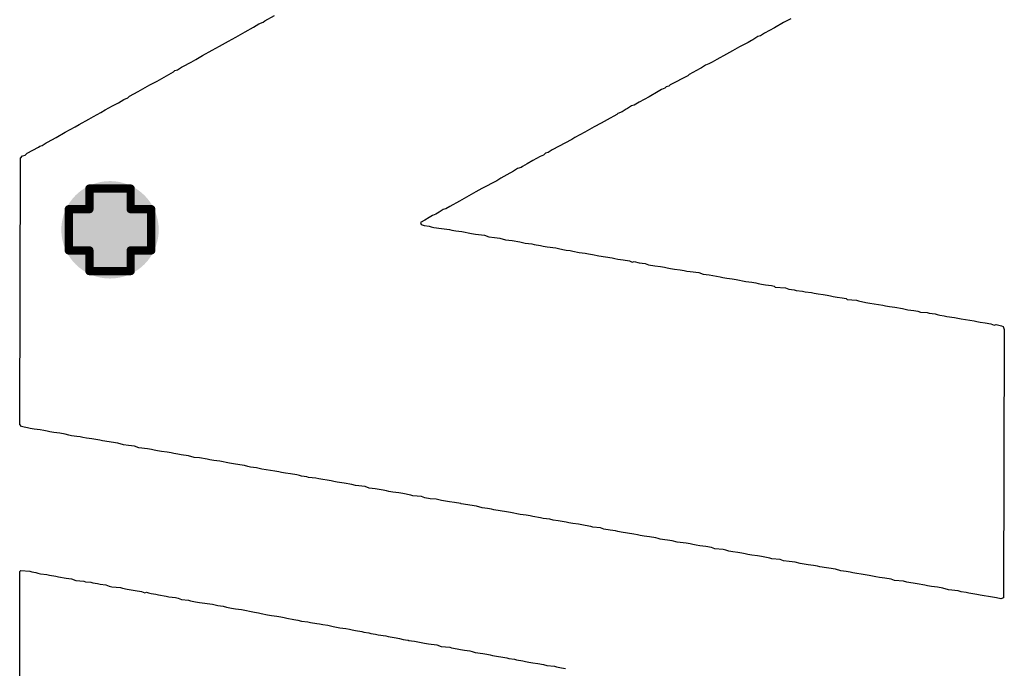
# Model space of a CAD drawing. Header units: inches. Extents: x -0.1 to 10.2, y 0 to 6.5.
# Tile 13 of 95: x 0.482 to 0.721, y 0.78 to 0.937. Entities that reach past the tile are written whole.
import ezdxf

# ---------------------------------------------------------------- set-up
doc = ezdxf.new("R2010")
doc.units = ezdxf.units.IN
doc.header["$MEASUREMENT"] = 0
for name, color, linetype in [('Bottom Layer', 5, 'Continuous'), ('Drill Drawing', 1, 'Continuous'), ('Top Layer', 1, 'Continuous'), ('Top Overlay', 2, 'Continuous'), ('Via Holes', 16, 'Continuous')]:
    doc.layers.add(name, color=color, linetype=linetype)

msp = doc.modelspace()

# ---------------------------------------------------------------- hatches: boundary and pattern name
at = {"layer": 'Bottom Layer'}
h = msp.add_hatch(color=5, dxfattribs=at)
edge = h.paths.add_edge_path()
edge.add_arc((0.50394, 0.88583), 0.01181, 0, 360)
at = {"layer": 'Top Layer'}
h = msp.add_hatch(color=1, dxfattribs=at)
edge = h.paths.add_edge_path()
edge.add_arc((0.50394, 0.88583), 0.01181, 0, 360)
at = {"layer": 'Via Holes'}
h = msp.add_hatch(color=7, dxfattribs=at)
edge = h.paths.add_edge_path()
edge.add_arc((0.50394, 0.88583), 0.00591, 0, 360)

# ---------------------------------------------------------------- linework, layer by layer
at = {"layer": 'Drill Drawing', "const_width": 0.002}
for points in [[(0.49894, 0.89083), (0.49894, 0.89583)], [(0.49894, 0.89583), (0.50894, 0.89583)], [(0.50894, 0.89083), (0.50894, 0.89583)], [(0.49394, 0.88083), (0.49394, 0.89083)], [(0.49394, 0.89083), (0.49894, 0.89083)], [(0.50894, 0.89083), (0.51394, 0.89083)], [(0.51394, 0.88083), (0.51394, 0.89083)], [(0.49394, 0.88083), (0.49894, 0.88083)], [(0.49894, 0.87583), (0.49894, 0.88083)], [(0.50894, 0.88083), (0.51394, 0.88083)], [(0.50894, 0.87583), (0.50894, 0.88083)], [(0.49894, 0.87583), (0.50894, 0.87583)]]:
    msp.add_lwpolyline(points, dxfattribs=at)
at = {"layer": 'Drill Drawing', "const_width": 0.001}
for points in [[(0.49844, 0.89583, 1), (0.49944, 0.89583, 1)], [(0.49844, 0.89583, 1), (0.49944, 0.89583, 1)], [(0.50844, 0.89583, 1), (0.50944, 0.89583, 1)], [(0.50844, 0.89583, 1), (0.50944, 0.89583, 1)], [(0.49344, 0.89083, 1), (0.49444, 0.89083, 1)], [(0.49344, 0.89083, 1), (0.49444, 0.89083, 1)], [(0.49844, 0.89083, 1), (0.49944, 0.89083, 1)], [(0.49844, 0.89083, 1), (0.49944, 0.89083, 1)], [(0.50844, 0.89083, 1), (0.50944, 0.89083, 1)], [(0.50844, 0.89083, 1), (0.50944, 0.89083, 1)], [(0.51344, 0.89083, 1), (0.51444, 0.89083, 1)], [(0.51344, 0.89083, 1), (0.51444, 0.89083, 1)], [(0.49344, 0.88083, 1), (0.49444, 0.88083, 1)], [(0.49344, 0.88083, 1), (0.49444, 0.88083, 1)], [(0.49844, 0.88083, 1), (0.49944, 0.88083, 1)], [(0.49844, 0.88083, 1), (0.49944, 0.88083, 1)], [(0.50844, 0.88083, 1), (0.50944, 0.88083, 1)], [(0.50844, 0.88083, 1), (0.50944, 0.88083, 1)], [(0.51344, 0.88083, 1), (0.51444, 0.88083, 1)], [(0.51344, 0.88083, 1), (0.51444, 0.88083, 1)], [(0.49844, 0.87583, 1), (0.49944, 0.87583, 1)], [(0.49844, 0.87583, 1), (0.49944, 0.87583, 1)], [(0.50844, 0.87583, 1), (0.50944, 0.87583, 1)], [(0.50844, 0.87583, 1), (0.50944, 0.87583, 1)]]:
    msp.add_lwpolyline(points, format="xyb", close=True, dxfattribs=at)
at = {"layer": 'Top Overlay'}
for p, q in [((0.54001, 0.93573), (0.54105, 0.93613)), ((0.54105, 0.93613), (0.54144, 0.93652)), ((0.54144, 0.93652), (0.54383, 0.9378)), ((0.66725, 0.93605), (0.66503, 0.93477)), ((0.669, 0.937), (0.66725, 0.93605)), ((0.53444, 0.93255), (0.53667, 0.93382)), ((0.53667, 0.93382), (0.53874, 0.93493)), ((0.53874, 0.93493), (0.54001, 0.93573)), ((0.66264, 0.9335), (0.66169, 0.93286)), ((0.66503, 0.93477), (0.66264, 0.9335)), ((0.53047, 0.93032), (0.5327, 0.93159)), ((0.5327, 0.93159), (0.53444, 0.93255)), ((0.65866, 0.93127), (0.6566, 0.93016)), ((0.65946, 0.93175), (0.65866, 0.93127)), ((0.65978, 0.93191), (0.65946, 0.93175)), ((0.66105, 0.93271), (0.65978, 0.93191)), ((0.66169, 0.93286), (0.66105, 0.93271)), ((0.52633, 0.92809), (0.52872, 0.92937)), ((0.52872, 0.92937), (0.53047, 0.93032)), ((0.65485, 0.92921), (0.65341, 0.92841)), ((0.6566, 0.93016), (0.65485, 0.92921)), ((0.52156, 0.92539), (0.52363, 0.9265)), ((0.52363, 0.9265), (0.52474, 0.92714)), ((0.52474, 0.92714), (0.52633, 0.92809)), ((0.64992, 0.9265), (0.64912, 0.92603)), ((0.65103, 0.92714), (0.64992, 0.9265)), ((0.65341, 0.92841), (0.65103, 0.92714)), ((0.51647, 0.92253), (0.51934, 0.92412)), ((0.51934, 0.92412), (0.51965, 0.92444)), ((0.51965, 0.92444), (0.52029, 0.92459)), ((0.52029, 0.92459), (0.52124, 0.92523)), ((0.52124, 0.92523), (0.52156, 0.92539)), ((0.64705, 0.92491), (0.64435, 0.92348)), ((0.64737, 0.92507), (0.64705, 0.92491)), ((0.64833, 0.92571), (0.64737, 0.92507)), ((0.64912, 0.92603), (0.64833, 0.92571)), ((0.51361, 0.92094), (0.51536, 0.92189)), ((0.51536, 0.92189), (0.51647, 0.92253)), ((0.64403, 0.92316), (0.63974, 0.92094)), ((0.64435, 0.92348), (0.64403, 0.92316)), ((0.50868, 0.91823), (0.51075, 0.91935)), ((0.51075, 0.91935), (0.5125, 0.9203)), ((0.5125, 0.9203), (0.51361, 0.92094)), ((0.63687, 0.91935), (0.63465, 0.91807)), ((0.63767, 0.91982), (0.63687, 0.91935)), ((0.63846, 0.92014), (0.63767, 0.91982)), ((0.63878, 0.92046), (0.63846, 0.92014)), ((0.63942, 0.92062), (0.63878, 0.92046)), ((0.63974, 0.92094), (0.63942, 0.92062)), ((0.50597, 0.91664), (0.50725, 0.91744)), ((0.50725, 0.91744), (0.50828, 0.91783)), ((0.50828, 0.91783), (0.50868, 0.91823)), ((0.63226, 0.9168), (0.63099, 0.91601)), ((0.63465, 0.91807), (0.63226, 0.9168)), ((0.50168, 0.91426), (0.50279, 0.91489)), ((0.50279, 0.91489), (0.50454, 0.91585)), ((0.50454, 0.91585), (0.50597, 0.91664)), ((0.62813, 0.91441), (0.62709, 0.91402)), ((0.62908, 0.91505), (0.62813, 0.91441)), ((0.6294, 0.91521), (0.62908, 0.91505)), ((0.63035, 0.91585), (0.6294, 0.91521)), ((0.63099, 0.91601), (0.63035, 0.91585)), ((0.49643, 0.91139), (0.49882, 0.91267)), ((0.49882, 0.91267), (0.49993, 0.9133)), ((0.49993, 0.9133), (0.50168, 0.91426)), ((0.62447, 0.91251), (0.62304, 0.91171)), ((0.62685, 0.91378), (0.62447, 0.91251)), ((0.62709, 0.91402), (0.62685, 0.91378)), ((0.49309, 0.90948), (0.49548, 0.91076)), ((0.49548, 0.91076), (0.49643, 0.91139)), ((0.62129, 0.91076), (0.61906, 0.90948)), ((0.62304, 0.91171), (0.62129, 0.91076)), ((0.4888, 0.9071), (0.49086, 0.90821)), ((0.49086, 0.90821), (0.49309, 0.90948)), ((0.61588, 0.90773), (0.61111, 0.90519)), ((0.61667, 0.90821), (0.61588, 0.90773)), ((0.61906, 0.90948), (0.61667, 0.90821)), ((0.48387, 0.90439), (0.48657, 0.90583)), ((0.48657, 0.90583), (0.48689, 0.90614)), ((0.48689, 0.90614), (0.48752, 0.9063)), ((0.48752, 0.9063), (0.48848, 0.90694)), ((0.48848, 0.90694), (0.4888, 0.9071)), ((0.61111, 0.90519), (0.61015, 0.90455)), ((0.48204, 0.83863), (0.4822, 0.9032)), ((0.4822, 0.9032), (0.48275, 0.90376)), ((0.48275, 0.90376), (0.48339, 0.90392)), ((0.48339, 0.90392), (0.48387, 0.90439)), ((0.60649, 0.90265), (0.60506, 0.90185)), ((0.60824, 0.9036), (0.60649, 0.90265)), ((0.60904, 0.90392), (0.60824, 0.9036)), ((0.60952, 0.90439), (0.60904, 0.90392)), ((0.61015, 0.90455), (0.60952, 0.90439)), ((0.60276, 0.90066), (0.6018, 0.90002)), ((0.60363, 0.9009), (0.60276, 0.90066)), ((0.60395, 0.90121), (0.60363, 0.9009)), ((0.60506, 0.90185), (0.60395, 0.90121)), ((0.59775, 0.89771), (0.59409, 0.89581)), ((0.5987, 0.89835), (0.59775, 0.89771)), ((0.60013, 0.89915), (0.5987, 0.89835)), ((0.6018, 0.90002), (0.60013, 0.89915)), ((0.59409, 0.89581), (0.59266, 0.89501)), ((0.59091, 0.89406), (0.58868, 0.89278)), ((0.59266, 0.89501), (0.59091, 0.89406)), ((0.5847, 0.89072), (0.58375, 0.89008)), ((0.58534, 0.89088), (0.5847, 0.89072)), ((0.5863, 0.89151), (0.58534, 0.89088)), ((0.58868, 0.89278), (0.5863, 0.89151)), ((0.58025, 0.88817), (0.57922, 0.88761)), ((0.58136, 0.88881), (0.58025, 0.88817)), ((0.58216, 0.88928), (0.58136, 0.88881)), ((0.58296, 0.8896), (0.58216, 0.88928)), ((0.58375, 0.89008), (0.58296, 0.8896)), ((0.57922, 0.88761), (0.57938, 0.88714)), ((0.57938, 0.88714), (0.58009, 0.8869)), ((0.58009, 0.8869), (0.58136, 0.88674)), ((0.58136, 0.88674), (0.58184, 0.88658)), ((0.58184, 0.88658), (0.58248, 0.88642)), ((0.58248, 0.88642), (0.58431, 0.88618)), ((0.58431, 0.88618), (0.58622, 0.88587)), ((0.58622, 0.88587), (0.58685, 0.88571)), ((0.58685, 0.88571), (0.58781, 0.88555)), ((0.58781, 0.88555), (0.58924, 0.88539)), ((0.58924, 0.88539), (0.59162, 0.88491)), ((0.59162, 0.88491), (0.59258, 0.88475)), ((0.59258, 0.88475), (0.59473, 0.88451)), ((0.59473, 0.88451), (0.59576, 0.88412)), ((0.59576, 0.88412), (0.59719, 0.88396)), ((0.59719, 0.88396), (0.59846, 0.8838)), ((0.59846, 0.8838), (0.59981, 0.8834)), ((0.59981, 0.8834), (0.60141, 0.88324)), ((0.60141, 0.88324), (0.60331, 0.88292)), ((0.60331, 0.88292), (0.60459, 0.8826)), ((0.60459, 0.8826), (0.60618, 0.88245)), ((0.60618, 0.88245), (0.60681, 0.88229)), ((0.60681, 0.88229), (0.60832, 0.88205)), ((0.60832, 0.88205), (0.60896, 0.88189)), ((0.60896, 0.88189), (0.60991, 0.88173)), ((0.60991, 0.88173), (0.61206, 0.88149)), ((0.61206, 0.88149), (0.6127, 0.88133)), ((0.6127, 0.88133), (0.61373, 0.88109)), ((0.61373, 0.88109), (0.61453, 0.88093)), ((0.61453, 0.88093), (0.61548, 0.88078)), ((0.61548, 0.88078), (0.61612, 0.88062)), ((0.61612, 0.88062), (0.61771, 0.8803)), ((0.61771, 0.8803), (0.61914, 0.88014)), ((0.61914, 0.88014), (0.61993, 0.87998)), ((0.61993, 0.87998), (0.62089, 0.87982)), ((0.62089, 0.87982), (0.62248, 0.8795)), ((0.62248, 0.8795), (0.62566, 0.87903)), ((0.62566, 0.87903), (0.6263, 0.87887)), ((0.6263, 0.87887), (0.62709, 0.87871)), ((0.62709, 0.87871), (0.62836, 0.87855)), ((0.62836, 0.87855), (0.62988, 0.87831)), ((0.62988, 0.87831), (0.63051, 0.87799)), ((0.63051, 0.87799), (0.63099, 0.87815)), ((0.63099, 0.87815), (0.63226, 0.87783)), ((0.63226, 0.87783), (0.63369, 0.87767)), ((0.63369, 0.87767), (0.63449, 0.87736)), ((0.63449, 0.87736), (0.636, 0.87712)), ((0.636, 0.87712), (0.63743, 0.87696)), ((0.63743, 0.87696), (0.63838, 0.8768)), ((0.63838, 0.8768), (0.63902, 0.87664)), ((0.63902, 0.87664), (0.63982, 0.87648)), ((0.63982, 0.87648), (0.64077, 0.87632)), ((0.64077, 0.87632), (0.6422, 0.87616)), ((0.6422, 0.87616), (0.64316, 0.876)), ((0.64316, 0.876), (0.64379, 0.87584)), ((0.64379, 0.87584), (0.64459, 0.87569)), ((0.64459, 0.87569), (0.64673, 0.87545)), ((0.64673, 0.87545), (0.64777, 0.87505)), ((0.64777, 0.87505), (0.6492, 0.87489)), ((0.6492, 0.87489), (0.65095, 0.87457)), ((0.65095, 0.87457), (0.6519, 0.87441)), ((0.6519, 0.87441), (0.65254, 0.87425)), ((0.65254, 0.87425), (0.65349, 0.8741)), ((0.65349, 0.8741), (0.65477, 0.87394)), ((0.65477, 0.87394), (0.65572, 0.87378)), ((0.65572, 0.87378), (0.65811, 0.8733)), ((0.65811, 0.8733), (0.65954, 0.87314)), ((0.65954, 0.87314), (0.66049, 0.87298)), ((0.66049, 0.87298), (0.66113, 0.87282)), ((0.66113, 0.87282), (0.66192, 0.87266)), ((0.66192, 0.87266), (0.66288, 0.8725)), ((0.66288, 0.8725), (0.66431, 0.87235)), ((0.66431, 0.87235), (0.66495, 0.87219)), ((0.66495, 0.87219), (0.66518, 0.87195)), ((0.66518, 0.87195), (0.66773, 0.87179)), ((0.66773, 0.87179), (0.66852, 0.87147)), ((0.66852, 0.87147), (0.6698, 0.87131)), ((0.6698, 0.87131), (0.67027, 0.87115)), ((0.67027, 0.87115), (0.67186, 0.87099)), ((0.67186, 0.87099), (0.6725, 0.87083)), ((0.6725, 0.87083), (0.67401, 0.8706)), ((0.67401, 0.8706), (0.67465, 0.87044)), ((0.67465, 0.87044), (0.6756, 0.87028)), ((0.6756, 0.87028), (0.67687, 0.87012)), ((0.67687, 0.87012), (0.67783, 0.86996)), ((0.67783, 0.86996), (0.67862, 0.8698)), ((0.67862, 0.8698), (0.67926, 0.86964)), ((0.67926, 0.86964), (0.68021, 0.86948)), ((0.68021, 0.86948), (0.68149, 0.86932)), ((0.68149, 0.86932), (0.68244, 0.86916)), ((0.68244, 0.86916), (0.68268, 0.86893)), ((0.68268, 0.86893), (0.68491, 0.86877)), ((0.68491, 0.86877), (0.68538, 0.86861)), ((0.68538, 0.86861), (0.68721, 0.86821)), ((0.68721, 0.86821), (0.68817, 0.86805)), ((0.68817, 0.86805), (0.69135, 0.86757)), ((0.69135, 0.86757), (0.69198, 0.86742)), ((0.69198, 0.86742), (0.69294, 0.86726)), ((0.69294, 0.86726), (0.69421, 0.8671)), ((0.69421, 0.8671), (0.69612, 0.86678)), ((0.69612, 0.86678), (0.69739, 0.86646)), ((0.69739, 0.86646), (0.69882, 0.8663)), ((0.69882, 0.8663), (0.69978, 0.86614)), ((0.69978, 0.86614), (0.70049, 0.8659)), ((0.70049, 0.8659), (0.70208, 0.86575)), ((0.70208, 0.86575), (0.70256, 0.86559)), ((0.70256, 0.86559), (0.70399, 0.86543)), ((0.70399, 0.86543), (0.70447, 0.86527)), ((0.70447, 0.86527), (0.70511, 0.86511)), ((0.70511, 0.86511), (0.70622, 0.86495)), ((0.70622, 0.86495), (0.70686, 0.86479)), ((0.70686, 0.86479), (0.70869, 0.86455)), ((0.70869, 0.86455), (0.71028, 0.86423)), ((0.71028, 0.86423), (0.71346, 0.86376)), ((0.71346, 0.86376), (0.71409, 0.8636)), ((0.71409, 0.8636), (0.71489, 0.86344)), ((0.71489, 0.86344), (0.71616, 0.86328)), ((0.71616, 0.86328), (0.71751, 0.86304)), ((0.71751, 0.86304), (0.71831, 0.86272)), ((0.71831, 0.86272), (0.71878, 0.86288)), ((0.71878, 0.86288), (0.72006, 0.86256)), ((0.72006, 0.86256), (0.72053, 0.86241)), ((0.72053, 0.86241), (0.72077, 0.86169)), ((0.72077, 0.86169), (0.72061, 0.79664)), ((0.48251, 0.83815), (0.48204, 0.83863)), ((0.48315, 0.83799), (0.48251, 0.83815)), ((0.48395, 0.83783), (0.48315, 0.83799)), ((0.48458, 0.83767), (0.48395, 0.83783)), ((0.48554, 0.83751), (0.48458, 0.83767)), ((0.48697, 0.83735), (0.48554, 0.83751)), ((0.48792, 0.8372), (0.48697, 0.83735)), ((0.48872, 0.83704), (0.48792, 0.8372)), ((0.48935, 0.83688), (0.48872, 0.83704)), ((0.49031, 0.83672), (0.48935, 0.83688)), ((0.49174, 0.83656), (0.49031, 0.83672)), ((0.49309, 0.83632), (0.49174, 0.83656)), ((0.49397, 0.83608), (0.49309, 0.83632)), ((0.4946, 0.83592), (0.49397, 0.83608)), ((0.49588, 0.83576), (0.4946, 0.83592)), ((0.49667, 0.83561), (0.49588, 0.83576)), ((0.49731, 0.83545), (0.49667, 0.83561)), ((0.49826, 0.83529), (0.49731, 0.83545)), ((0.49953, 0.83513), (0.49826, 0.83529)), ((0.50144, 0.83481), (0.49953, 0.83513)), ((0.50208, 0.83465), (0.50144, 0.83481)), ((0.50582, 0.83409), (0.50208, 0.83465)), ((0.50717, 0.8337), (0.50582, 0.83409)), ((0.50844, 0.83354), (0.50717, 0.8337)), ((0.50987, 0.83338), (0.50844, 0.83354)), ((0.51091, 0.83298), (0.50987, 0.83338)), ((0.51305, 0.83274), (0.51091, 0.83298)), ((0.51401, 0.83258), (0.51305, 0.83274)), ((0.51464, 0.83242), (0.51401, 0.83258)), ((0.51544, 0.83227), (0.51464, 0.83242)), ((0.51639, 0.83211), (0.51544, 0.83227)), ((0.51782, 0.83195), (0.51639, 0.83211)), ((0.51878, 0.83179), (0.51782, 0.83195)), ((0.51941, 0.83163), (0.51878, 0.83179)), ((0.52037, 0.83147), (0.51941, 0.83163)), ((0.52116, 0.83131), (0.52037, 0.83147)), ((0.52299, 0.83107), (0.52116, 0.83131)), ((0.52435, 0.83067), (0.52299, 0.83107)), ((0.52562, 0.83052), (0.52435, 0.83067)), ((0.52753, 0.8302), (0.52562, 0.83052)), ((0.52816, 0.83004), (0.52753, 0.8302)), ((0.52912, 0.82988), (0.52816, 0.83004)), ((0.53055, 0.82972), (0.52912, 0.82988)), ((0.53293, 0.82924), (0.53055, 0.82972)), ((0.53389, 0.82908), (0.53293, 0.82924)), ((0.5354, 0.82885), (0.53389, 0.82908)), ((0.53651, 0.82869), (0.5354, 0.82885)), ((0.53739, 0.82845), (0.53651, 0.82869)), ((0.53802, 0.82829), (0.53739, 0.82845)), ((0.53946, 0.82813), (0.53802, 0.82829)), ((0.54073, 0.82781), (0.53946, 0.82813)), ((0.54391, 0.82733), (0.54073, 0.82781)), ((0.54486, 0.82718), (0.54391, 0.82733)), ((0.5455, 0.82702), (0.54486, 0.82718)), ((0.54645, 0.82686), (0.5455, 0.82702)), ((0.54773, 0.8267), (0.54645, 0.82686)), ((0.54924, 0.82646), (0.54773, 0.8267)), ((0.54987, 0.8263), (0.54924, 0.82646)), ((0.55035, 0.82614), (0.54987, 0.8263)), ((0.55162, 0.82598), (0.55035, 0.82614)), ((0.5521, 0.82582), (0.55162, 0.82598)), ((0.55385, 0.82566), (0.5521, 0.82582)), ((0.55456, 0.82543), (0.55385, 0.82566)), ((0.55759, 0.82495), (0.55456, 0.82543)), ((0.55822, 0.82479), (0.55759, 0.82495)), ((0.55902, 0.82463), (0.55822, 0.82479)), ((0.56069, 0.82439), (0.55902, 0.82463)), ((0.5626, 0.82407), (0.56069, 0.82439)), ((0.56347, 0.82384), (0.5626, 0.82407)), ((0.56578, 0.8236), (0.56347, 0.82384)), ((0.56681, 0.8232), (0.56578, 0.8236)), ((0.56824, 0.82304), (0.56681, 0.8232)), ((0.57015, 0.82272), (0.56824, 0.82304)), ((0.57095, 0.82256), (0.57015, 0.82272)), ((0.57158, 0.8224), (0.57095, 0.82256)), ((0.57254, 0.82224), (0.57158, 0.8224)), ((0.57397, 0.82209), (0.57254, 0.82224)), ((0.57492, 0.82193), (0.57397, 0.82209)), ((0.57691, 0.82153), (0.57492, 0.82193)), ((0.57739, 0.82137), (0.57691, 0.82153)), ((0.57946, 0.82121), (0.57739, 0.82137)), ((0.58025, 0.82089), (0.57946, 0.82121)), ((0.5816, 0.82065), (0.58025, 0.82089)), ((0.58303, 0.8205), (0.5816, 0.82065)), ((0.58431, 0.82018), (0.58303, 0.8205)), ((0.58622, 0.81986), (0.58431, 0.82018)), ((0.58749, 0.8197), (0.58622, 0.81986)), ((0.589, 0.81946), (0.58749, 0.8197)), ((0.58908, 0.81938), (0.589, 0.81946)), ((0.59282, 0.81883), (0.58908, 0.81938)), ((0.59417, 0.81843), (0.59282, 0.81883)), ((0.59544, 0.81827), (0.59417, 0.81843)), ((0.5964, 0.81811), (0.59544, 0.81827)), ((0.59703, 0.81795), (0.5964, 0.81811)), ((0.60005, 0.81747), (0.59703, 0.81795)), ((0.60101, 0.81731), (0.60005, 0.81747)), ((0.60339, 0.81684), (0.60101, 0.81731)), ((0.60482, 0.81668), (0.60339, 0.81684)), ((0.60578, 0.81652), (0.60482, 0.81668)), ((0.60642, 0.81636), (0.60578, 0.81652)), ((0.60832, 0.81604), (0.60642, 0.81636)), ((0.60896, 0.81588), (0.60832, 0.81604)), ((0.61055, 0.81572), (0.60896, 0.81588)), ((0.61135, 0.81541), (0.61055, 0.81572)), ((0.61262, 0.81525), (0.61135, 0.81541)), ((0.61453, 0.81493), (0.61262, 0.81525)), ((0.61516, 0.81477), (0.61453, 0.81493)), ((0.61612, 0.81461), (0.61516, 0.81477)), ((0.61755, 0.81445), (0.61612, 0.81461)), ((0.61914, 0.81413), (0.61755, 0.81445)), ((0.62049, 0.81389), (0.61914, 0.81413)), ((0.62097, 0.81374), (0.62049, 0.81389)), ((0.62288, 0.81358), (0.62097, 0.81374)), ((0.62367, 0.81326), (0.62288, 0.81358)), ((0.62518, 0.81302), (0.62367, 0.81326)), ((0.62646, 0.81286), (0.62518, 0.81302)), ((0.62709, 0.8127), (0.62646, 0.81286)), ((0.62789, 0.81254), (0.62709, 0.8127)), ((0.63091, 0.81207), (0.62789, 0.81254)), ((0.63186, 0.81191), (0.63091, 0.81207)), ((0.6325, 0.81175), (0.63186, 0.81191)), ((0.63345, 0.81159), (0.6325, 0.81175)), ((0.63473, 0.81143), (0.63345, 0.81159)), ((0.63624, 0.81119), (0.63473, 0.81143)), ((0.63687, 0.81103), (0.63624, 0.81119)), ((0.63735, 0.81087), (0.63687, 0.81103)), ((0.64021, 0.8104), (0.63735, 0.81087)), ((0.64149, 0.81008), (0.64021, 0.8104)), ((0.64363, 0.80984), (0.64149, 0.81008)), ((0.64459, 0.80968), (0.64363, 0.80984)), ((0.64522, 0.80952), (0.64459, 0.80968)), ((0.64602, 0.80936), (0.64522, 0.80952)), ((0.64697, 0.8092), (0.64602, 0.80936)), ((0.6484, 0.80904), (0.64697, 0.8092)), ((0.64976, 0.80881), (0.6484, 0.80904)), ((0.65055, 0.80849), (0.64976, 0.80881)), ((0.65262, 0.80833), (0.65055, 0.80849)), ((0.65326, 0.80817), (0.65262, 0.80833)), ((0.65397, 0.80793), (0.65326, 0.80817)), ((0.65493, 0.80777), (0.65397, 0.80793)), ((0.6562, 0.80761), (0.65493, 0.80777)), ((0.65715, 0.80745), (0.6562, 0.80761)), ((0.65795, 0.80729), (0.65715, 0.80745)), ((0.65858, 0.80714), (0.65795, 0.80729)), ((0.65954, 0.80698), (0.65858, 0.80714)), ((0.66097, 0.80682), (0.65954, 0.80698)), ((0.66192, 0.80666), (0.66097, 0.80682)), ((0.66391, 0.80626), (0.66192, 0.80666)), ((0.66439, 0.8061), (0.66391, 0.80626)), ((0.66646, 0.80594), (0.66439, 0.8061)), ((0.66725, 0.80562), (0.66646, 0.80594)), ((0.6686, 0.80539), (0.66725, 0.80562)), ((0.67004, 0.80523), (0.6686, 0.80539)), ((0.67131, 0.80491), (0.67004, 0.80523)), ((0.67322, 0.80459), (0.67131, 0.80491)), ((0.67449, 0.80443), (0.67322, 0.80459)), ((0.48204, 0.803), (0.48228, 0.80324)), ((0.48212, 0.73803), (0.48204, 0.803)), ((0.48228, 0.80324), (0.4845, 0.80308)), ((0.4845, 0.80308), (0.48498, 0.80292)), ((0.48498, 0.80292), (0.48593, 0.80276)), ((0.48593, 0.80276), (0.48641, 0.8026)), ((0.48641, 0.8026), (0.48705, 0.80244)), ((0.48705, 0.80244), (0.48864, 0.80228)), ((0.48864, 0.80228), (0.48927, 0.80212)), ((0.67544, 0.80427), (0.67449, 0.80443)), ((0.67608, 0.80411), (0.67544, 0.80427)), ((0.67982, 0.80356), (0.67608, 0.80411)), ((0.68117, 0.80316), (0.67982, 0.80356)), ((0.68244, 0.803), (0.68117, 0.80316)), ((0.6834, 0.80284), (0.68244, 0.803)), ((0.68403, 0.80268), (0.6834, 0.80284)), ((0.68705, 0.8022), (0.68403, 0.80268)), ((0.68801, 0.80205), (0.68705, 0.8022)), ((0.48927, 0.80212), (0.49079, 0.80189)), ((0.49079, 0.80189), (0.49142, 0.80173)), ((0.49142, 0.80173), (0.49333, 0.80141)), ((0.49333, 0.80141), (0.4946, 0.80125)), ((0.4946, 0.80125), (0.49564, 0.80085)), ((0.49564, 0.80085), (0.49755, 0.80069)), ((0.49755, 0.80069), (0.49802, 0.80053)), ((0.49802, 0.80053), (0.49929, 0.80038)), ((0.49929, 0.80038), (0.49977, 0.80022)), ((0.49977, 0.80022), (0.50089, 0.80006)), ((0.50089, 0.80006), (0.50152, 0.7999)), ((0.50152, 0.7999), (0.50295, 0.79974)), ((0.6896, 0.80173), (0.68801, 0.80205)), ((0.69055, 0.80157), (0.6896, 0.80173)), ((0.69183, 0.80141), (0.69055, 0.80157)), ((0.69334, 0.80117), (0.69183, 0.80141)), ((0.69413, 0.80085), (0.69334, 0.80117)), ((0.69636, 0.80069), (0.69413, 0.80085)), ((0.69715, 0.80038), (0.69636, 0.80069)), ((0.69962, 0.79998), (0.69715, 0.80038)), ((0.70153, 0.79966), (0.69962, 0.79998)), ((0.50295, 0.79974), (0.50375, 0.79942)), ((0.50375, 0.79942), (0.50438, 0.79926)), ((0.50438, 0.79926), (0.50645, 0.7991)), ((0.50645, 0.7991), (0.50693, 0.79894)), ((0.50693, 0.79894), (0.50812, 0.79871)), ((0.50812, 0.79871), (0.51003, 0.79839)), ((0.51003, 0.79839), (0.51154, 0.79815)), ((0.51154, 0.79815), (0.51234, 0.79783)), ((0.51234, 0.79783), (0.51281, 0.79799)), ((0.51281, 0.79799), (0.51329, 0.79783)), ((0.51329, 0.79783), (0.51393, 0.79767)), ((0.51393, 0.79767), (0.51504, 0.79751)), ((0.51504, 0.79751), (0.51568, 0.79735)), ((0.70216, 0.7995), (0.70153, 0.79966)), ((0.70312, 0.79934), (0.70216, 0.7995)), ((0.70455, 0.79918), (0.70312, 0.79934)), ((0.7059, 0.79894), (0.70455, 0.79918)), ((0.70725, 0.79855), (0.7059, 0.79894)), ((0.70956, 0.79831), (0.70725, 0.79855)), ((0.71028, 0.79807), (0.70956, 0.79831)), ((0.71155, 0.79791), (0.71028, 0.79807)), ((0.71218, 0.79775), (0.71155, 0.79791)), ((0.71409, 0.79743), (0.71218, 0.79775)), ((0.71489, 0.79727), (0.71409, 0.79743)), ((0.51568, 0.79735), (0.51759, 0.79704)), ((0.51759, 0.79704), (0.51822, 0.79688)), ((0.51822, 0.79688), (0.51981, 0.79672)), ((0.51981, 0.79672), (0.52045, 0.79656)), ((0.52045, 0.79656), (0.52124, 0.79624)), ((0.52124, 0.79624), (0.52299, 0.79608)), ((0.52299, 0.79608), (0.52347, 0.79592)), ((0.52347, 0.79592), (0.52466, 0.79568)), ((0.52466, 0.79568), (0.52562, 0.79552)), ((0.52562, 0.79552), (0.5288, 0.79505)), ((0.5288, 0.79505), (0.53007, 0.79473)), ((0.71791, 0.7968), (0.71489, 0.79727)), ((0.71886, 0.79664), (0.71791, 0.7968)), ((0.7199, 0.7964), (0.71886, 0.79664)), ((0.72061, 0.79664), (0.7199, 0.7964)), ((0.53007, 0.79473), (0.53134, 0.79457)), ((0.53134, 0.79457), (0.53222, 0.79433)), ((0.53222, 0.79433), (0.53341, 0.79409)), ((0.53341, 0.79409), (0.53437, 0.79393)), ((0.53437, 0.79393), (0.5358, 0.79377)), ((0.5358, 0.79377), (0.53898, 0.79314)), ((0.53898, 0.79314), (0.53993, 0.79298)), ((0.53993, 0.79298), (0.54057, 0.79282)), ((0.54057, 0.79282), (0.54216, 0.7925)), ((0.54216, 0.7925), (0.54311, 0.79234)), ((0.54311, 0.79234), (0.54439, 0.79218)), ((0.54439, 0.79218), (0.54534, 0.79203)), ((0.54534, 0.79203), (0.54614, 0.79187)), ((0.54614, 0.79187), (0.54677, 0.79171)), ((0.54677, 0.79171), (0.54852, 0.79139)), ((0.54852, 0.79139), (0.54948, 0.79123)), ((0.54948, 0.79123), (0.55035, 0.79099)), ((0.55035, 0.79099), (0.55194, 0.79083)), ((0.55194, 0.79083), (0.55258, 0.79067)), ((0.55258, 0.79067), (0.55409, 0.79043)), ((0.55409, 0.79043), (0.55472, 0.79028)), ((0.55472, 0.79028), (0.55552, 0.79012)), ((0.55552, 0.79012), (0.55679, 0.78996)), ((0.55679, 0.78996), (0.55806, 0.78964)), ((0.55806, 0.78964), (0.55965, 0.78932)), ((0.55965, 0.78932), (0.56109, 0.78916)), ((0.56109, 0.78916), (0.56204, 0.789)), ((0.56204, 0.789), (0.56268, 0.78884)), ((0.56268, 0.78884), (0.56347, 0.78869)), ((0.56347, 0.78869), (0.56498, 0.78845)), ((0.56498, 0.78845), (0.56546, 0.78829)), ((0.56546, 0.78829), (0.56673, 0.78813)), ((0.56673, 0.78813), (0.56721, 0.78797)), ((0.56721, 0.78797), (0.56832, 0.78781)), ((0.56832, 0.78781), (0.56896, 0.78765)), ((0.56896, 0.78765), (0.57079, 0.78741)), ((0.57079, 0.78741), (0.57142, 0.78725)), ((0.57142, 0.78725), (0.57333, 0.78694)), ((0.57333, 0.78694), (0.57413, 0.78678)), ((0.57413, 0.78678), (0.575, 0.78654)), ((0.575, 0.78654), (0.57612, 0.78638)), ((0.57612, 0.78638), (0.57628, 0.78638)), ((0.57628, 0.78638), (0.57635, 0.7863)), ((0.57635, 0.7863), (0.57779, 0.78614)), ((0.57779, 0.78614), (0.58017, 0.78566)), ((0.58017, 0.78566), (0.58113, 0.7855)), ((0.58113, 0.7855), (0.58319, 0.78519)), ((0.58319, 0.78519), (0.58423, 0.78479)), ((0.58423, 0.78479), (0.5863, 0.78463)), ((0.5863, 0.78463), (0.58677, 0.78447)), ((0.58677, 0.78447), (0.58812, 0.78423)), ((0.58812, 0.78423), (0.58892, 0.78407)), ((0.58892, 0.78407), (0.58987, 0.78391)), ((0.58987, 0.78391), (0.59115, 0.78375)), ((0.59115, 0.78375), (0.59178, 0.7836)), ((0.59178, 0.7836), (0.5925, 0.78336)), ((0.5925, 0.78336), (0.59433, 0.78312)), ((0.59433, 0.78312), (0.59528, 0.78296)), ((0.59528, 0.78296), (0.59608, 0.7828)), ((0.59608, 0.7828), (0.59671, 0.78264)), ((0.59671, 0.78264), (0.60013, 0.78208)), ((0.60013, 0.78208), (0.60061, 0.78193)), ((0.60061, 0.78193), (0.60204, 0.78177)), ((0.60204, 0.78177), (0.60252, 0.78161)), ((0.60252, 0.78161), (0.60403, 0.78137)), ((0.60403, 0.78137), (0.60467, 0.78121)), ((0.60467, 0.78121), (0.60546, 0.78105)), ((0.60546, 0.78105), (0.60642, 0.78089)), ((0.60642, 0.78089), (0.60769, 0.78073)), ((0.60769, 0.78073), (0.60904, 0.78049)), ((0.60904, 0.78049), (0.60984, 0.78018)), ((0.60984, 0.78018), (0.61174, 0.78002)), ((0.61174, 0.78002), (0.61222, 0.77986)), ((0.61222, 0.77986), (0.61341, 0.77962)), ((0.61341, 0.77962), (0.61437, 0.77946))]:
    msp.add_line(p, q, dxfattribs=at)

doc.saveas('drawing.dxf')
